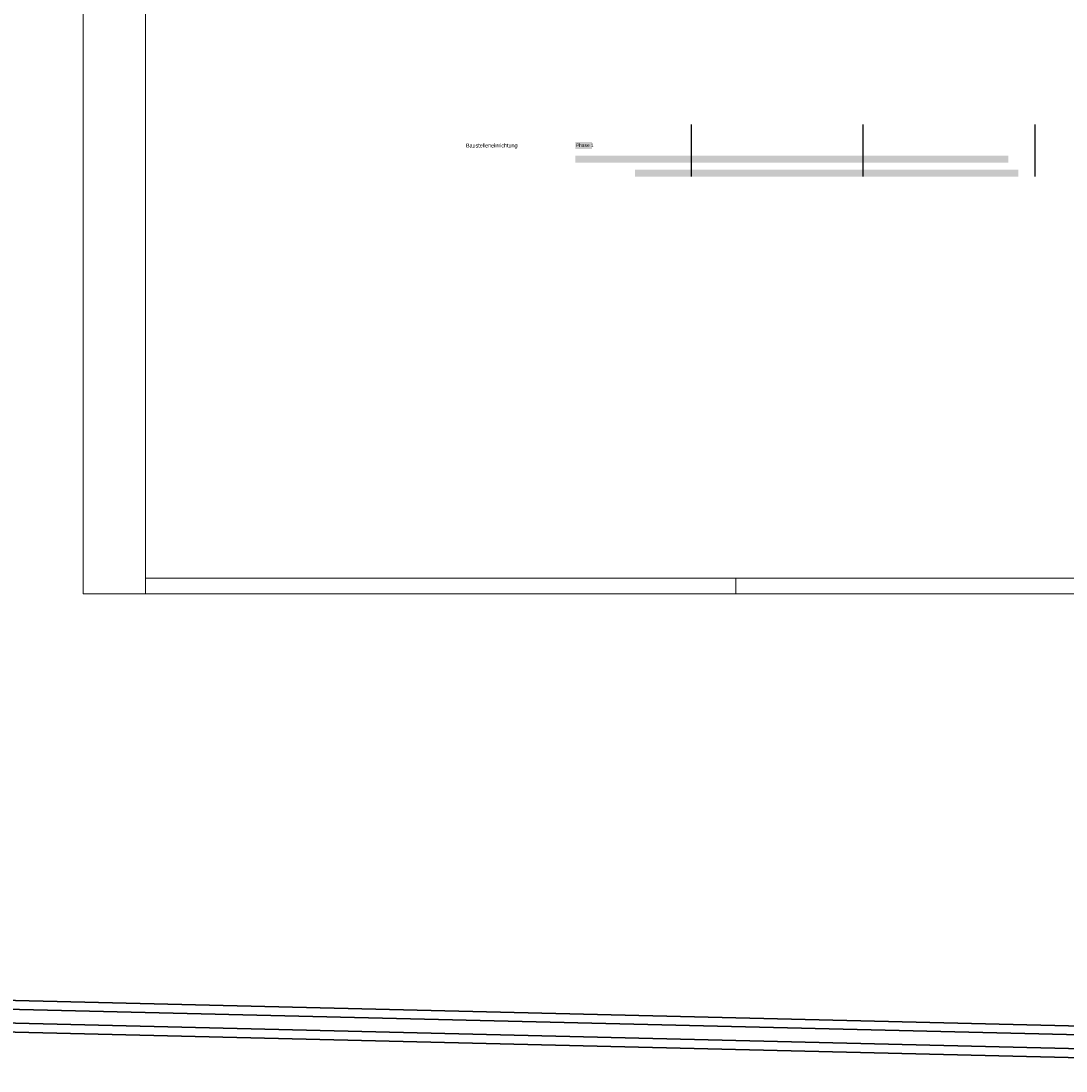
# Model space of a CAD drawing. Header units: metres. Extents: x -5203299 to 2078834, y 245743 to 5816291.
# Tile 9 of 256: x 366248 to 366417, y 5813836 to 5814005. Entities that reach past the tile are written whole.
import ezdxf

# ---------------------------------------------------------------- set-up
doc = ezdxf.new("R2010")
doc.units = ezdxf.units.M
doc.header["$LTSCALE"] = 0.5
doc.linetypes.add('ISO-02 Strichlinie', pattern=[3.81, 3.048, -0.762])
for name, color, linetype, lineweight in [('30 -39 Baustelle- Fläche', 7, 'Continuous', 15), ('70 -74 Zeichnungsblatt- 4 Plankopf Linie', 7, 'Continuous', 13), ('Keine', 7, 'Continuous', 9)]:
    doc.layers.add(name, color=color, linetype=linetype, lineweight=lineweight)
doc.layers.add('99.04_Gleisplanung VP 02_23-EB-1236L-A-FAHRKANTE', color=150, linetype='Continuous', lineweight=35, true_color=0x007fff)
doc.layers.add('99.04_Gleisplanung VP 02_23-EB-1236R-A-FAHRKANTE', color=150, linetype='Continuous', lineweight=35, true_color=0x007fff)
doc.styles.add('URWGroteskWidExtLig (bold)', font='txt')

# ---------------------------------------------------------------- blocks, each defined once
blk = doc.blocks.new('_BE Phase 3 (2D)')
at = {"layer": '30 -39 Baustelle- Fläche', "color": 7, "linetype": 'Continuous', "lineweight": 25}
for p, q in [((-236.52, -217.72), (-236.52, -226.11)), ((-208.88, -217.72), (-208.88, -226.11)), ((-181.24, -217.72), (-181.24, -226.11))]:
    blk.add_line(p, q, dxfattribs=at)
at = {"layer": '30 -39 Baustelle- Fläche', "color": 173, "linetype": 'Continuous', "transparency": 33554534}
blk.add_solid([(-255.15, -221.67), (-252.47, -221.67), (-255.15, -220.54), (-252.47, -220.54)], dxfattribs=at)
at = {"layer": '30 -39 Baustelle- Fläche', "color": 143, "linetype": 'Continuous', "transparency": 33554534}
blk.add_solid([(-255.15, -223.88), (-185.48, -223.88), (-255.15, -222.75), (-185.48, -222.75)], dxfattribs=at)
at = {"layer": '30 -39 Baustelle- Fläche', "color": 72, "linetype": 'Continuous', "transparency": 33554534}
blk.add_solid([(-245.56, -226.11), (-183.9, -226.11), (-245.56, -224.98), (-183.9, -224.98)], dxfattribs=at)
at = {"layer": '30 -39 Baustelle- Fläche', "color": 7, "insert": (-255.08, -220.78), "char_height": 0.566, "attachment_point": 1, "line_spacing_factor": 0.971078, "style": 'URWGroteskWidExtLig (bold)'}
blk.add_mtext('Phase 1', dxfattribs=at)
at = {"color": 255, "linetype": 'Continuous', "lineweight": 9}
blk.add_wipeout([(-272.77, -221.67), (-263.5, -221.67), (-263.5, -220.62), (-272.77, -220.62)], dxfattribs=at).dxf.layer = '30 -39 Baustelle- Fläche'
at = {"layer": '30 -39 Baustelle- Fläche', "color": 7, "insert": (-272.77, -220.79), "char_height": 0.6293, "attachment_point": 1, "line_spacing_factor": 0.970891, "style": 'URWGroteskWidExtLig (bold)'}
blk.add_mtext('Baustelleneinrichtung', dxfattribs=at)
blk = doc.blocks.new('Plankopf')
at = {"layer": '70 -74 Zeichnungsblatt- 4 Plankopf Linie', "color": 7, "linetype": 'ISO-02 Strichlinie', "lineweight": 5, "transparency": 33554687}
for p, q in [((-0.5745, -0.4205), (-0.5745, -0.4155)), ((-0.3845, -0.4205), (-0.3845, -0.4155))]:
    blk.add_line(p, q, dxfattribs=at)
at = {"layer": '70 -74 Zeichnungsblatt- 4 Plankopf Linie', "transparency": 33554687, "flags": 128}
for points in [[(-0.5945, 0.4205), (0.5945, 0.4205), (0.5945, -0.4205), (-0.5945, -0.4205)], [(-0.5745, -0.4155), (-0.5745, 0.4155), (0.5895, 0.4155), (0.5895, -0.4155)]]:
    blk.add_lwpolyline(points, close=True, dxfattribs=at)
at = {"layer": '70 -74 Zeichnungsblatt- 4 Plankopf Linie', "color": 0, "flags": 1}
for tag in ['Approval', 'Approval', 'Approval', 'Approval', 'Approval', 'AR_Genehmigt_-_Datum', 'Auto_Generate_Page_Number', 'Auto_Total_Num_Sheets', 'Auftraggeber', 'Auftraggeber_Zusatz_-1-', 'Auftraggeber_Zusatz_-2-', 'Architekt', 'Architekt_Zusatz_-1-', 'Architekt_Zusatz_-2-', 'Approval', 'Current_Plot_Date', 'Scale', 'Sheet_Number', 'Sheet_Title', 'Teil', 'Gewerk', 'Total_Num_Sheets', 'Tragwerksplanung', 'Tragwerksplanung_Zusatz_-1-', 'Tragwerksplanung_Zusatz_-2-', 'Geschäftszeichen', 'Zone', 'Zone', 'Zone', 'Zone', 'Zone', 'Status', 'TGA', 'TGA_Zusatz_-1-', 'TGA_Zusatz_-2-', 'Zone', 'Number', 'Publish_Date', 'Number', 'Publish_Date', 'Number', 'Publish_Date', 'Number', 'Publish_Date', 'Number', 'Publish_Date', 'Planungsgrundlagen', 'Plot_Date_Format', 'BH_Genehmigt_-_Datum', 'Papiermaße', 'Ebene', 'Page_Number', 'Plannummer_Fachplaner', 'File_Name', 'File_Name_Include_Path', 'Projektname_Zusatz', 'Project_Address', 'Landschaftsarchitekt', 'Landschaftsarchitekten_Zusatz-1-', 'Landschaftsarchitekten_Zusatz_-2-', 'Höhe_üNHN', 'Leistungsphase', 'Number', 'Publish_Date', 'Recipients', 'Recipients', 'Recipients', 'Recipients', 'Recipients', 'Project_Date', 'Project_ID', 'Project_Name', 'Recipients', 'Date', 'Note', 'Date', 'Note', 'Date', 'Note', 'Date', 'Note', 'Date', 'Note', 'Format', 'Date', 'Date', 'Note']:
    blk.add_attdef(tag, (-0.5945, -0.4205), '', height=0.00018, dxfattribs=at)
blk = doc.blocks.new('_23-07-06_Massenplan_TB_Weiterführende Schule-2 (3D)')
at = {"layer": '99.04_Gleisplanung VP 02_23-EB-1236L-A-FAHRKANTE', "flags": 128}
for points in [[(562.05, 14.66), (-195.68, 14.71, -0.005965), (-243.37, 15.28), (-544.42, 22.49)], [(562.05, 13.23), (-195.68, 13.28), (-195.68, 13.28, -0.005965), (-243.4, 13.85), (-243.4, 13.85), (-243.4, 13.85), (-544.46, 21.05, -0.000153)]]:
    blk.add_lwpolyline(points, format="xyb", dxfattribs=at)
at = {"layer": '99.04_Gleisplanung VP 02_23-EB-1236R-A-FAHRKANTE', "flags": 128}
for points in [[(563.02, 18.31), (-195.63, 18.36), (-195.63, 18.36, -0.005965), (-243.33, 18.93), (-544.41, 26.14)], [(563.02, 16.88), (-195.63, 16.93, -0.005965), (-243.36, 17.5), (-544.44, 24.7)]]:
    blk.add_lwpolyline(points, format="xyb", dxfattribs=at)

msp = doc.modelspace()

# ---------------------------------------------------------------- block references
at = {"layer": 'Keine', "color": 1}
msp.add_blockref('_BE Phase 3 (2D)', (366592.8, 5814205.71), dxfattribs=at)

# ---------------------------------------------------------------- next in the draw order: block references
at = {"layer": '70 -74 Zeichnungsblatt- 4 Plankopf Linie', "xscale": 500, "yscale": 500, "zscale": 500}
msp.add_blockref('Plankopf', (366555.71, 5814122.76), dxfattribs=at)

# ---------------------------------------------------------------- next in the draw order: block references
at = {"layer": 'Keine', "color": 1}
msp.add_blockref('_23-07-06_Massenplan_TB_Weiterführende Schule-2 (3D)', (366702.72, 5813823.08), dxfattribs=at)

doc.saveas('drawing.dxf')
